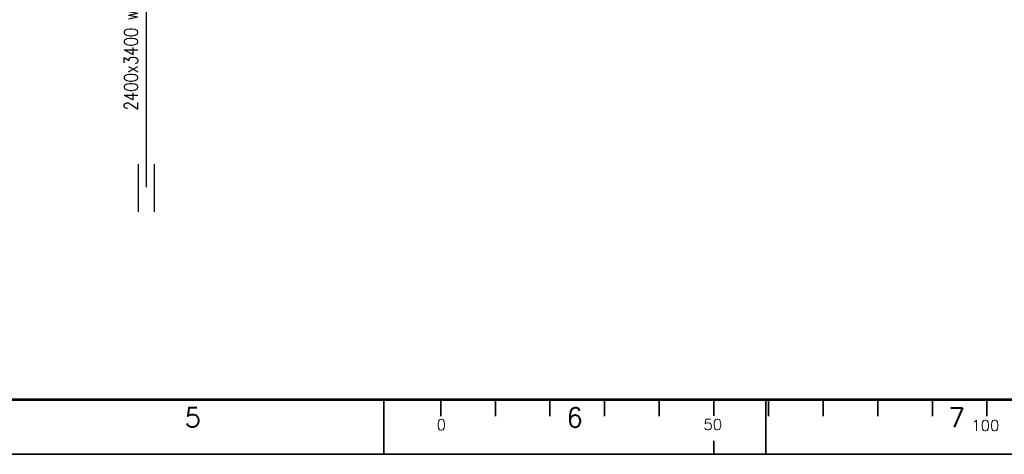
# Model space of a CAD drawing. Header units: millimetres. Extents: x -187295 to -99325, y -133089 to -73689.
# Tile 11 of 34: x -157968 to -139922, y -133089 to -125117. Entities that reach past the tile are written whole.
import ezdxf
from ezdxf.enums import TextEntityAlignment as Align

# ---------------------------------------------------------------- set-up
doc = ezdxf.new("R2010")
doc.units = ezdxf.units.MM
doc.header["$LTSCALE"] = 50
doc.layers.add('AM_6', color=2, linetype='Continuous', lineweight=35)
doc.layers.add('KOSMETYKA', color=7, linetype='Continuous')
doc.styles.add('ROMANS', font='romans', dxfattribs={"width": 0.8})

# ---------------------------------------------------------------- blocks, each defined once
blk = doc.blocks.new('A1')
at = {"color": 0, "linetype": 'ByBlock'}
for p, q in [((360, -584), (360, -594)), ((370.44, -586.99), (370.44, -583.99)), ((380.45, -586.99), (380.45, -583.99)), ((390.46, -586.99), (390.46, -583.99)), ((400.48, -586.99), (400.48, -583.99)), ((410.49, -586.99), (410.49, -583.99)), ((420.5, -586.93), (420.5, -583.99)), ((430, -584), (430, -594)), ((430.51, -586.99), (430.51, -583.99)), ((440.52, -586.99), (440.52, -583.99)), ((450.54, -586.99), (450.54, -583.99)), ((460.55, -586.99), (460.55, -583.99)), ((470.56, -586.99), (470.56, -583.99)), ((420.5, -594), (420.5, -591.54))]:
    blk.add_line(p, q, dxfattribs=at)
blk.add_lwpolyline([(0, -594), (841, -594), (841, 0), (0, 0)], close=True, dxfattribs=at)
at = {"color": 0, "linetype": 'ByBlock', "const_width": 0.5}
blk.add_lwpolyline([(10, -584), (831, -584), (831, -10), (10, -10)], close=True, dxfattribs=at)
at = {"color": 0, "linetype": 'ByBlock', "style": 'ROMANS'}
for s, p in [('5', (325, -589)), ('6', (395, -589)), ('7', (465, -589))]:
    blk.add_text(s, height=3.5, dxfattribs=at).set_placement(p, align=Align.CENTER)
for s, p in [('0', (369.7, -589.59)), ('50', (418.59, -589.53)), ('100', (467.69, -589.71))]:
    blk.add_text(s, height=2, dxfattribs=at).set_placement(p)

msp = doc.modelspace()

# ---------------------------------------------------------------- linework, layer by layer
at = {"layer": 'KOSMETYKA', "color": 3}
for p, q in [((-155651.076, -123074.14), (-155651.076, -128190.143)), ((-155796.444, -127769.562), (-155796.444, -128643.077)), ((-155505.708, -127769.562), (-155505.708, -128643.077))]:
    msp.add_line(p, q, dxfattribs=at)

# ---------------------------------------------------------------- block references
at = {"layer": 'AM_6', "xscale": 100, "yscale": 100, "zscale": 100}
msp.add_blockref('A1', (-187295.431, -73688.579), dxfattribs=at)

# ---------------------------------------------------------------- texts
at = {"layer": 'AM_6', "color": 3, "style": 'ROMANS', "width": 0.8}
msp.add_text('2400x3400 w świetle', height=250, rotation=90, dxfattribs=at).set_placement((-155804.528, -126782.202))

doc.saveas('drawing.dxf')
